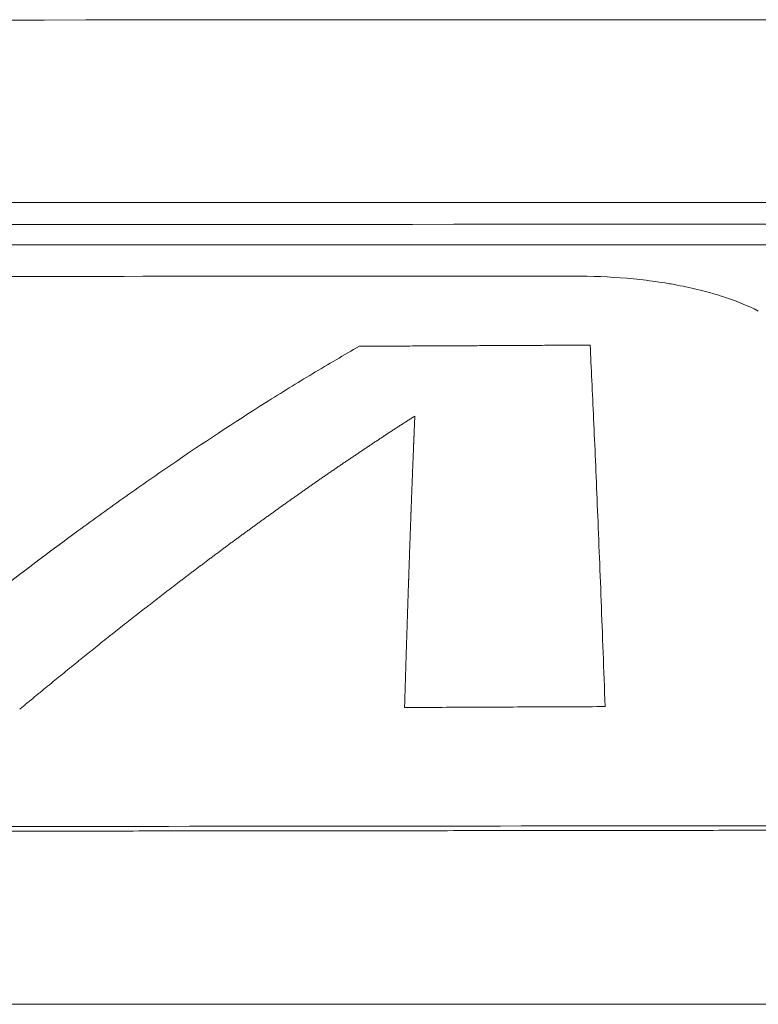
# Model space of a CAD drawing. Header units: millimetres. Extents: x -620 to 6530, y -1325 to 1325.
# Tile 178 of 180: x 774 to 879, y 1185 to 1325. Entities that reach past the tile are written whole.
import ezdxf

# ---------------------------------------------------------------- set-up
doc = ezdxf.new("R2010")
doc.units = ezdxf.units.MM
doc.layers.add('Plan', color=7, linetype='Continuous', true_color=0xffffff)

msp = doc.modelspace()

# ---------------------------------------------------------------- linework, layer by layer
at = {"layer": 'Plan', "color": 155, "linetype": 'Continuous', "lineweight": 18}
for points, knots in [([(133.85, 1325.08), (385.91, 1325.14), (764.06, 1325.22), (1268.27, 1325.22), (1583.4, 1325.2), (1835.5, 1325.21), (2024.57, 1325.21), (2182.12, 1325.18), (2308.15, 1325.23), (2434.26, 1325.26), (2560.45, 1324.57), (2686.62, 1322.95), (2812.74, 1320.67), (2970.34, 1316.95), (3222.38, 1309.53), (3474.39, 1299.39), (3726.07, 1285.64), (3914.71, 1273.4), (4103.17, 1258.86), (4291.35, 1241.5), (4447.88, 1224.47), (4572.83, 1209.13), (4661.58, 1197.31), (4719.04, 1188.97), (4745.33, 1185)], [0, 0, 0, 0, 0.163786, 0.245679, 0.327572, 0.368518, 0.409465, 0.450411, 0.470885, 0.491358, 0.532304, 0.552778, 0.573251, 0.614197, 0.655144, 0.737037, 0.777983, 0.81893, 0.859876, 0.900823, 0.941769, 0.962242, 0.982716, 1, 1, 1, 1]), ([(133.37, 1299.07), (385.45, 1299.12), (763.51, 1299.21), (1267.54, 1299.21), (1582.51, 1299.19), (1834.46, 1299.2), (2023.4, 1299.2), (2180.83, 1299.17), (2306.76, 1299.22), (2432.69, 1299.25), (2558.58, 1298.56), (2684.46, 1296.95), (2810.32, 1294.67), (2967.59, 1290.96), (3219.14, 1283.55), (3470.46, 1273.43), (3721.49, 1259.72), (3909.56, 1247.52), (4097.37, 1233.04), (4284.83, 1215.74), (4436.34, 1199.26), (4525.34, 1188.39), (4552.09, 1185)], [0, 0, 0, 0, 0.170719, 0.256079, 0.341438, 0.384118, 0.426798, 0.469478, 0.490818, 0.512157, 0.554837, 0.576177, 0.597517, 0.640197, 0.682877, 0.768236, 0.810916, 0.853596, 0.896276, 0.938955, 0.981635, 1, 1, 1, 1]), ([(133.22, 1295.97), (385.3, 1296.03), (763.33, 1296.11), (1267.31, 1296.11), (1582.23, 1296.09), (1834.13, 1296.1), (2023.03, 1296.1), (2180.41, 1296.07), (2306.32, 1296.12), (2432.2, 1296.15), (2558.03, 1295.46), (2683.86, 1293.85), (2809.66, 1291.58), (2966.85, 1287.86), (3218.29, 1280.46), (3469.45, 1270.35), (3720.34, 1256.65), (3908.28, 1244.46), (4095.95, 1229.98), (4283.27, 1212.7), (4426.6, 1197.11), (4507.49, 1187.32), (4526.2, 1185)], [0, 0, 0, 0, 0.171666, 0.257499, 0.343332, 0.386249, 0.429165, 0.472082, 0.49354, 0.514998, 0.557915, 0.579373, 0.600831, 0.643748, 0.686664, 0.772497, 0.815414, 0.85833, 0.901247, 0.944163, 0.98708, 1, 1, 1, 1]), ([(2269.27, 1293.19), (2250.15, 1293.18), (2168.08, 1293.16), (2023.04, 1293.19), (1834.15, 1293.18), (1582.24, 1293.17), (1267.32, 1293.19), (763.34, 1293.2), (385.3, 1293.11), (133.23, 1293.05)], [0, 0, 0, 0, 0.026868, 0.115334, 0.203801, 0.292267, 0.4692, 0.646134, 1, 1, 1, 1]), ([(-207.96, 1288.54), (-206.01, 1288.54), (-203.51, 1288.54), (-198.97, 1288.54), (-197.32, 1288.54), (-194.64, 1288.54), (-193.72, 1288.54), (-191.8, 1288.54), (-190.79, 1288.54), (-185.88, 1288.54), (-182.1, 1288.54), (-177.56, 1288.54), (-176.67, 1288.54), (-175.33, 1288.54), (-174.9, 1288.54), (-173.99, 1288.54), (-173.51, 1288.54), (-171.02, 1288.55), (-168.65, 1288.55), (-160.45, 1288.55), (-153.51, 1288.54), (-142.99, 1288.54), (-140.77, 1288.54), (-136.33, 1288.54), (-134.08, 1288.54), (-127.29, 1288.54), (-122.67, 1288.55), (-108.55, 1288.55), (-98.8, 1288.55), (-86.17, 1288.55), (-83.62, 1288.55), (-78.48, 1288.55), (-75.88, 1288.55), (-68.11, 1288.55), (-63.01, 1288.54), (-18, 1288.54), (16.33, 1288.55), (48.54, 1288.55), (52.03, 1288.55), (57.13, 1288.55), (58.81, 1288.55), (62.25, 1288.55), (63.99, 1288.55), (72.87, 1288.55), (80.41, 1288.55), (104.39, 1288.55), (122.15, 1288.55), (151.47, 1288.56), (161.69, 1288.56), (177.69, 1288.56), (183.14, 1288.56), (190.08, 1288.56), (191.48, 1288.56), (194.24, 1288.56), (195.61, 1288.57), (199.69, 1288.57), (202.37, 1288.57), (226.2, 1288.57), (244.95, 1288.58), (277.63, 1288.58), (291.55, 1288.59), (308.79, 1288.59), (313.94, 1288.59), (319.61, 1288.59), (320.71, 1288.59), (322.83, 1288.59), (323.86, 1288.6), (326.99, 1288.6), (329.08, 1288.6), (364.91, 1288.6), (401.4, 1288.6), (445.57, 1288.6), (450.52, 1288.6), (460.5, 1288.6), (465.5, 1288.6), (480.48, 1288.6), (490.46, 1288.6), (520.42, 1288.6), (540.39, 1288.6), (565.35, 1288.6), (570.35, 1288.6), (580.33, 1288.61), (585.34, 1288.61), (600.27, 1288.61), (610.05, 1288.61), (638.83, 1288.62), (657.3, 1288.62), (746.01, 1288.66), (805.4, 1288.7), (853.2, 1288.73)], [0, 0, 0, 0, 0.015625, 0.015625, 0.023438, 0.023438, 0.027344, 0.027344, 0.03125, 0.03125, 0.046875, 0.046875, 0.050781, 0.050781, 0.052734, 0.052734, 0.054688, 0.054688, 0.0625, 0.0625, 0.078125, 0.078125, 0.082031, 0.082031, 0.085938, 0.085938, 0.09375, 0.09375, 0.109375, 0.109375, 0.113281, 0.113281, 0.117188, 0.117188, 0.125, 0.125, 0.1875, 0.1875, 0.195312, 0.195312, 0.199219, 0.199219, 0.203125, 0.203125, 0.21875, 0.21875, 0.25, 0.25, 0.265625, 0.265625, 0.273438, 0.273438, 0.275391, 0.275391, 0.277344, 0.277344, 0.28125, 0.28125, 0.3125, 0.3125, 0.34375, 0.34375, 0.359375, 0.359375, 0.363281, 0.363281, 0.367188, 0.367188, 0.375, 0.375, 0.5, 0.5, 0.515625, 0.515625, 0.53125, 0.53125, 0.5625, 0.5625, 0.625, 0.625, 0.640625, 0.640625, 0.65625, 0.65625, 0.6875, 0.6875, 0.75, 0.75, 1, 1, 1, 1]), ([(853.2, 1288.73), (855.76, 1288.73), (858.34, 1288.62), (862.05, 1288.3), (863.26, 1288.17), (865.04, 1287.92), (865.63, 1287.84), (866.51, 1287.7), (866.8, 1287.65), (867.38, 1287.55), (867.67, 1287.49), (869.07, 1287.23), (870.16, 1286.99), (871.74, 1286.6), (872.25, 1286.46), (873.02, 1286.25), (873.27, 1286.17), (873.77, 1286.02), (874.02, 1285.95), (876.19, 1285.25), (877.93, 1284.55), (879.5, 1283.74)], [0, 0, 0, 0, 0.25, 0.25, 0.375, 0.375, 0.4375, 0.4375, 0.46875, 0.46875, 0.5, 0.5, 0.625, 0.625, 0.6875, 0.6875, 0.71875, 0.71875, 0.75, 0.75, 1, 1, 1, 1]), ([(944.5, 1210.52), (883.22, 1210.43), (820.65, 1210.37), (740.84, 1210.3), (724.79, 1210.29), (700.6, 1210.28), (692.52, 1210.27), (682.39, 1210.26), (680.37, 1210.26), (676.3, 1210.26), (674.23, 1210.26), (667.92, 1210.25), (663.58, 1210.25), (641.22, 1210.23), (621.21, 1210.22), (588.03, 1210.2), (576.44, 1210.19), (561.29, 1210.18), (558.22, 1210.18), (553.58, 1210.17), (552.02, 1210.17), (548.89, 1210.17), (547.31, 1210.17), (539.45, 1210.16), (533.37, 1210.16), (480.58, 1210.12), (447.41, 1210.1), (423.13, 1210.08), (419.14, 1210.08), (415.21, 1210.08), (414.49, 1210.08), (413.12, 1210.08), (412.44, 1210.08), (410.37, 1210.08), (408.99, 1210.07), (402.05, 1210.07), (396.39, 1210.07), (367.51, 1210.06), (342.62, 1210.06), (309.27, 1210.06), (302.48, 1210.06), (292.14, 1210.06), (288.67, 1210.07), (283.42, 1210.07), (281.65, 1210.07), (278.14, 1210.07), (276.41, 1210.07), (260.94, 1210.07), (248.27, 1210.08), (213.49, 1210.09), (194.63, 1210.09), (165.54, 1210.09), (155.31, 1210.1), (148.67, 1210.1), (148.01, 1210.1), (146.63, 1210.1), (145.95, 1210.1), (143.89, 1210.1), (142.53, 1210.1), (138.45, 1210.1), (135.75, 1210.1), (90.17, 1210.1), (52.33, 1210.09), (-13.26, 1210.08), (-41, 1210.08), (-86.4, 1210.06), (-104.05, 1210.04), (-116.65, 1210.04)], [0, 0, 0, 0, 0.03125, 0.03125, 0.039062, 0.039062, 0.042969, 0.042969, 0.043945, 0.043945, 0.044922, 0.044922, 0.046875, 0.046875, 0.054688, 0.054688, 0.058594, 0.058594, 0.05957, 0.05957, 0.060059, 0.060059, 0.060547, 0.060547, 0.0625, 0.0625, 0.078125, 0.078125, 0.082031, 0.082031, 0.083008, 0.083008, 0.083984, 0.083984, 0.085938, 0.085938, 0.09375, 0.09375, 0.125, 0.125, 0.132812, 0.132812, 0.136719, 0.136719, 0.138672, 0.138672, 0.140625, 0.140625, 0.15625, 0.15625, 0.1875, 0.1875, 0.21875, 0.21875, 0.222656, 0.222656, 0.226562, 0.226562, 0.234375, 0.234375, 0.25, 0.25, 0.5, 0.5, 0.75, 0.75, 1, 1, 1, 1]), ([(944.51, 1209.88), (942.36, 1209.88), (938.06, 1209.87), (931.6, 1209.86), (925.14, 1209.85), (918.66, 1209.84), (912.18, 1209.83), (905.68, 1209.82), (899.18, 1209.82), (892.66, 1209.81), (886.14, 1209.8), (879.61, 1209.79), (873.07, 1209.78), (866.52, 1209.77), (859.95, 1209.76), (853.38, 1209.76), (846.8, 1209.75), (840.21, 1209.74), (833.62, 1209.73), (827.01, 1209.72), (820.39, 1209.72), (813.76, 1209.71), (807.13, 1209.7), (800.48, 1209.69), (793.82, 1209.69), (787.16, 1209.68), (780.48, 1209.67), (773.8, 1209.67), (767.11, 1209.66), (760.4, 1209.65), (753.69, 1209.65), (746.97, 1209.64), (740.24, 1209.64), (733.49, 1209.63), (726.74, 1209.62), (719.98, 1209.62), (713.21, 1209.61), (706.43, 1209.61), (699.64, 1209.6), (692.85, 1209.6), (686.04, 1209.59), (675.46, 1209.58), (660.59, 1209.57), (640.89, 1209.56), (619.59, 1209.55), (596.68, 1209.53), (572.16, 1209.52), (549.43, 1209.51), (529.39, 1209.5), (513, 1209.5), (497.79, 1209.49), (483.77, 1209.49), (470.94, 1209.48), (459.29, 1209.48), (448.83, 1209.48), (439.56, 1209.47), (431.47, 1209.47), (424.57, 1209.47), (418.86, 1209.47), (411.52, 1209.47), (402.06, 1209.46), (389.97, 1209.46), (377.54, 1209.46), (364.78, 1209.46), (351.68, 1209.45), (338.25, 1209.45), (324.49, 1209.45), (310.38, 1209.45), (295.95, 1209.44), (280.26, 1209.44), (263.83, 1209.44), (247.2, 1209.44), (231.81, 1209.44), (217.65, 1209.43), (204.74, 1209.43), (193.07, 1209.43), (182.63, 1209.43), (173.44, 1209.43), (165.48, 1209.43), (158.77, 1209.43), (153.29, 1209.43), (146.65, 1209.43), (138.48, 1209.43), (128.44, 1209.43), (118.59, 1209.43), (108.91, 1209.43), (99.43, 1209.43), (90.12, 1209.42), (81, 1209.42), (72.07, 1209.42), (63.32, 1209.42), (54.75, 1209.42), (46.37, 1209.42), (38.17, 1209.42), (30.16, 1209.42), (22.33, 1209.42), (14.68, 1209.42), (7.22, 1209.41), (-0.05, 1209.41), (-7.15, 1209.41), (-14.05, 1209.41), (-20.78, 1209.41), (-27.32, 1209.41), (-33.68, 1209.41), (-39.85, 1209.41), (-45.84, 1209.41), (-51.64, 1209.41), (-57.26, 1209.41), (-62.69, 1209.41), (-67.94, 1209.41), (-73.01, 1209.41), (-77.89, 1209.41), (-82.59, 1209.4), (-87.11, 1209.4), (-91.44, 1209.4), (-95.58, 1209.4), (-99.54, 1209.4), (-103.32, 1209.4), (-106.91, 1209.4), (-110.32, 1209.4), (-113.55, 1209.4), (-115.63, 1209.4), (-116.65, 1209.4)], [0, 0, 0, 0, 0.006076, 0.012161, 0.018254, 0.024357, 0.030468, 0.036589, 0.042718, 0.048856, 0.055004, 0.06116, 0.067325, 0.073499, 0.079681, 0.085873, 0.092074, 0.098284, 0.104502, 0.11073, 0.116966, 0.123212, 0.129466, 0.135729, 0.142001, 0.148283, 0.154573, 0.160872, 0.16718, 0.173497, 0.179823, 0.186158, 0.192502, 0.198854, 0.205216, 0.211587, 0.217967, 0.224355, 0.230753, 0.23716, 0.243575, 0.25, 0.267054, 0.28562, 0.305697, 0.327286, 0.350387, 0.375, 0.391567, 0.407015, 0.421345, 0.434557, 0.446651, 0.457627, 0.467485, 0.476224, 0.483845, 0.490348, 0.495733, 0.5, 0.51108, 0.522476, 0.534187, 0.546214, 0.558556, 0.571214, 0.584187, 0.597476, 0.61108, 0.625, 0.641841, 0.657515, 0.67202, 0.685357, 0.697526, 0.708526, 0.718359, 0.727024, 0.73452, 0.740848, 0.746008, 0.75, 0.759635, 0.769096, 0.778383, 0.787497, 0.796438, 0.805205, 0.813798, 0.822218, 0.830464, 0.838536, 0.846435, 0.85416, 0.861712, 0.86909, 0.876295, 0.883326, 0.890184, 0.896868, 0.903378, 0.909715, 0.915878, 0.921868, 0.927684, 0.933327, 0.938796, 0.944091, 0.949213, 0.954162, 0.958936, 0.963537, 0.967965, 0.972219, 0.976299, 0.980206, 0.983939, 0.987498, 0.990884, 0.994096, 0.997135, 1, 1, 1, 1])]:
    msp.add_open_spline(points, degree=3, knots=knots, dxfattribs=at)
at = {"layer": 'Plan', "color": 155, "linetype": 'Continuous', "lineweight": 13}
for points, knots in [([(822.72, 1278.73), (820.51, 1277.47), (818.29, 1276.17), (813.84, 1273.49), (811.61, 1272.12), (804.89, 1267.88), (800.38, 1264.9), (793.59, 1260.25), (791.32, 1258.66), (786.77, 1255.43), (784.49, 1253.78), (777.65, 1248.76), (773.07, 1245.29), (768.48, 1241.72)], [0, 0, 0, 0, 0.125, 0.125, 0.25, 0.25, 0.5, 0.5, 0.625, 0.625, 0.75, 0.75, 1, 1, 1, 1]), ([(855.56, 1278.89), (854.65, 1278.89), (852.82, 1278.88), (850.09, 1278.87), (847.35, 1278.85), (844.61, 1278.84), (841.88, 1278.83), (839.14, 1278.81), (836.41, 1278.8), (833.67, 1278.78), (830.93, 1278.77), (828.2, 1278.76), (825.46, 1278.74), (823.63, 1278.73), (822.72, 1278.73)], [0, 0, 0, 0, 0.083333, 0.166667, 0.25, 0.333333, 0.416667, 0.5, 0.583333, 0.666667, 0.75, 0.833333, 0.916667, 1, 1, 1, 1]), ([(857.69, 1227.4), (857.6, 1230.02), (857.5, 1232.58), (857.32, 1237.6), (857.22, 1240.05), (857.04, 1244.85), (856.85, 1249.53), (856.67, 1253.98), (856.49, 1258.3), (856.4, 1260.4), (856.23, 1264.47), (856.14, 1266.44), (855.97, 1270.24), (855.89, 1272.07), (855.72, 1275.59), (855.64, 1277.28), (855.56, 1278.89)], [0, 0, 0, 0, 0.125, 0.125, 0.25, 0.25, 0.375, 0.5, 0.5, 0.625, 0.625, 0.75, 0.75, 0.875, 0.875, 1, 1, 1, 1]), ([(774.35, 1227.02), (774.43, 1227.09), (774.59, 1227.22), (774.83, 1227.43), (775.07, 1227.63), (775.31, 1227.83), (775.55, 1228.03), (775.8, 1228.23), (776.04, 1228.43), (776.28, 1228.63), (776.52, 1228.82), (776.76, 1229.02), (777, 1229.22), (777.24, 1229.42), (777.48, 1229.62), (777.72, 1229.82), (777.97, 1230.02), (778.21, 1230.22), (778.45, 1230.41), (778.69, 1230.61), (778.93, 1230.81), (779.17, 1231.01), (779.41, 1231.2), (779.65, 1231.4), (779.89, 1231.6), (780.14, 1231.8), (780.38, 1231.99), (780.62, 1232.19), (780.86, 1232.38), (781.1, 1232.58), (781.34, 1232.78), (781.58, 1232.97), (781.82, 1233.17), (782.06, 1233.36), (782.31, 1233.56), (782.55, 1233.75), (782.79, 1233.95), (783.03, 1234.14), (783.27, 1234.34), (783.51, 1234.53), (783.75, 1234.73), (783.99, 1234.92), (784.23, 1235.11), (784.47, 1235.31), (784.72, 1235.5), (784.96, 1235.69), (785.2, 1235.89), (785.44, 1236.08), (785.68, 1236.27), (785.92, 1236.47), (786.16, 1236.66), (786.4, 1236.85), (786.64, 1237.04), (786.88, 1237.23), (787.12, 1237.43), (787.37, 1237.62), (787.61, 1237.81), (787.85, 1238), (788.09, 1238.19), (788.33, 1238.38), (788.57, 1238.57), (788.81, 1238.76), (789.05, 1238.95), (789.29, 1239.14), (789.53, 1239.33), (789.77, 1239.52), (790.01, 1239.71), (790.26, 1239.9), (790.5, 1240.09), (790.74, 1240.28), (790.98, 1240.47), (791.22, 1240.65), (791.46, 1240.84), (791.7, 1241.03), (791.94, 1241.22), (792.18, 1241.4), (792.42, 1241.59), (792.66, 1241.78), (792.9, 1241.97), (793.14, 1242.15), (793.38, 1242.34), (793.62, 1242.53), (793.86, 1242.71), (794.11, 1242.9), (794.35, 1243.08), (794.59, 1243.27), (794.83, 1243.46), (795.07, 1243.64), (795.31, 1243.83), (795.55, 1244.01), (795.79, 1244.2), (796.03, 1244.38), (796.27, 1244.56), (796.51, 1244.75), (796.75, 1244.93), (796.99, 1245.12), (797.23, 1245.3), (797.47, 1245.48), (797.71, 1245.67), (797.95, 1245.85), (798.19, 1246.03), (798.43, 1246.21), (798.67, 1246.4), (798.91, 1246.58), (799.15, 1246.76), (799.39, 1246.94), (799.63, 1247.12), (799.87, 1247.3), (800.11, 1247.48), (800.35, 1247.66), (800.59, 1247.85), (800.83, 1248.03), (801.07, 1248.21), (801.31, 1248.39), (801.55, 1248.57), (801.79, 1248.74), (802.03, 1248.92), (802.27, 1249.1), (802.51, 1249.28), (802.75, 1249.46), (802.99, 1249.64), (803.23, 1249.82), (803.47, 1250), (803.71, 1250.17), (803.95, 1250.35), (804.19, 1250.53), (804.43, 1250.71), (804.67, 1250.88), (804.91, 1251.06), (805.15, 1251.24), (805.39, 1251.41), (805.63, 1251.59), (805.87, 1251.76), (806.11, 1251.94), (806.35, 1252.12), (806.59, 1252.29), (806.83, 1252.47), (807.07, 1252.64), (807.3, 1252.81), (807.54, 1252.99), (807.78, 1253.16), (808.02, 1253.34), (808.26, 1253.51), (808.5, 1253.68), (808.74, 1253.86), (808.98, 1254.03), (809.22, 1254.2), (809.46, 1254.38), (809.7, 1254.55), (809.94, 1254.72), (810.18, 1254.89), (810.41, 1255.06), (810.65, 1255.24), (810.89, 1255.41), (811.13, 1255.58), (811.37, 1255.75), (811.61, 1255.92), (811.85, 1256.09), (812.09, 1256.26), (812.33, 1256.43), (812.56, 1256.6), (812.8, 1256.77), (813.04, 1256.94), (813.28, 1257.11), (813.52, 1257.28), (813.76, 1257.44), (814, 1257.61), (814.23, 1257.78), (814.47, 1257.95), (814.71, 1258.12), (814.95, 1258.28), (815.19, 1258.45), (815.43, 1258.62), (815.66, 1258.78), (815.9, 1258.95), (816.14, 1259.12), (816.38, 1259.28), (816.62, 1259.45), (816.86, 1259.61), (817.09, 1259.78), (817.33, 1259.94), (817.57, 1260.11), (817.81, 1260.27), (818.05, 1260.44), (818.28, 1260.6), (818.52, 1260.77), (818.76, 1260.93), (819, 1261.09), (819.24, 1261.26), (819.47, 1261.42), (819.71, 1261.58), (819.95, 1261.74), (820.19, 1261.91), (820.42, 1262.07), (820.66, 1262.23), (820.9, 1262.39), (821.14, 1262.55), (821.37, 1262.71), (821.61, 1262.87), (821.85, 1263.03), (822.09, 1263.19), (822.32, 1263.35), (822.56, 1263.51), (822.8, 1263.67), (823.04, 1263.83), (823.27, 1263.99), (823.51, 1264.15), (823.75, 1264.31), (823.98, 1264.47), (824.22, 1264.63), (824.46, 1264.78), (824.69, 1264.94), (824.93, 1265.1), (825.17, 1265.25), (825.41, 1265.41), (825.64, 1265.57), (825.88, 1265.72), (826.12, 1265.88), (826.35, 1266.04), (826.59, 1266.19), (826.82, 1266.35), (827.06, 1266.5), (827.3, 1266.66), (827.53, 1266.81), (827.77, 1266.96), (828.01, 1267.12), (828.24, 1267.27), (828.48, 1267.42), (828.72, 1267.58), (828.95, 1267.73), (829.19, 1267.88), (829.42, 1268.03), (829.66, 1268.19), (829.9, 1268.34), (830.13, 1268.49), (830.37, 1268.64), (830.52, 1268.74), (830.6, 1268.79)], [0, 0, 0, 0, 0.004255, 0.008511, 0.012766, 0.017021, 0.021277, 0.025532, 0.029788, 0.034043, 0.038299, 0.042555, 0.04681, 0.051066, 0.055322, 0.059577, 0.063833, 0.068089, 0.072344, 0.0766, 0.080856, 0.085112, 0.089368, 0.093624, 0.09788, 0.102135, 0.106391, 0.110647, 0.114903, 0.119159, 0.123415, 0.127671, 0.131927, 0.136183, 0.140439, 0.144695, 0.148951, 0.153207, 0.157463, 0.161719, 0.165975, 0.170231, 0.174487, 0.178743, 0.182999, 0.187255, 0.191511, 0.195767, 0.200023, 0.204279, 0.208535, 0.212791, 0.217047, 0.221303, 0.225559, 0.229815, 0.234071, 0.238327, 0.242583, 0.246839, 0.251095, 0.255351, 0.259607, 0.263863, 0.268119, 0.272375, 0.276631, 0.280886, 0.285142, 0.289398, 0.293654, 0.29791, 0.302166, 0.306421, 0.310677, 0.314933, 0.319189, 0.323444, 0.3277, 0.331956, 0.336211, 0.340467, 0.344723, 0.348978, 0.353234, 0.357489, 0.361745, 0.366001, 0.370256, 0.374512, 0.378767, 0.383023, 0.387278, 0.391533, 0.395789, 0.400044, 0.4043, 0.408555, 0.41281, 0.417066, 0.421321, 0.425576, 0.429831, 0.434087, 0.438342, 0.442597, 0.446852, 0.451107, 0.455363, 0.459618, 0.463873, 0.468128, 0.472383, 0.476638, 0.480893, 0.485148, 0.489403, 0.493658, 0.497913, 0.502168, 0.506423, 0.510678, 0.514933, 0.519188, 0.523443, 0.527697, 0.531952, 0.536207, 0.540462, 0.544717, 0.548972, 0.553227, 0.557481, 0.561736, 0.565991, 0.570246, 0.5745, 0.578755, 0.58301, 0.587265, 0.591519, 0.595774, 0.600029, 0.604284, 0.608538, 0.612793, 0.617048, 0.621303, 0.625557, 0.629812, 0.634067, 0.638321, 0.642576, 0.646831, 0.651086, 0.65534, 0.659595, 0.66385, 0.668105, 0.672359, 0.676614, 0.680869, 0.685124, 0.689379, 0.693633, 0.697888, 0.702143, 0.706398, 0.710653, 0.714908, 0.719163, 0.723418, 0.727673, 0.731928, 0.736182, 0.740437, 0.744692, 0.748947, 0.753202, 0.757457, 0.761712, 0.765967, 0.770222, 0.774477, 0.778732, 0.782987, 0.787242, 0.791497, 0.795752, 0.800007, 0.804263, 0.808518, 0.812773, 0.817028, 0.821283, 0.825538, 0.829793, 0.834048, 0.838303, 0.842558, 0.846813, 0.851068, 0.855324, 0.859579, 0.863834, 0.868089, 0.872344, 0.876599, 0.880854, 0.885109, 0.889364, 0.89362, 0.897875, 0.90213, 0.906385, 0.91064, 0.914895, 0.919151, 0.923406, 0.927661, 0.931916, 0.936171, 0.940427, 0.944682, 0.948937, 0.953192, 0.957447, 0.961703, 0.965958, 0.970213, 0.974468, 0.978724, 0.982979, 0.987234, 0.991489, 0.995745, 1, 1, 1, 1]), ([(830.6, 1268.79), (830.6, 1268.75), (830.6, 1268.66), (830.59, 1268.52), (830.59, 1268.38), (830.58, 1268.24), (830.57, 1268.11), (830.57, 1267.97), (830.56, 1267.83), (830.56, 1267.69), (830.55, 1267.55), (830.54, 1267.42), (830.54, 1267.28), (830.53, 1267.14), (830.53, 1267), (830.52, 1266.86), (830.52, 1266.72), (830.51, 1266.58), (830.5, 1266.44), (830.5, 1266.3), (830.49, 1266.16), (830.49, 1266.02), (830.48, 1265.87), (830.47, 1265.73), (830.47, 1265.59), (830.46, 1265.45), (830.46, 1265.31), (830.45, 1265.16), (830.45, 1265.02), (830.44, 1264.88), (830.43, 1264.74), (830.43, 1264.59), (830.42, 1264.45), (830.42, 1264.3), (830.41, 1264.16), (830.4, 1264.02), (830.4, 1263.87), (830.39, 1263.73), (830.39, 1263.58), (830.38, 1263.44), (830.37, 1263.29), (830.37, 1263.15), (830.36, 1263), (830.36, 1262.85), (830.35, 1262.71), (830.35, 1262.56), (830.34, 1262.41), (830.33, 1262.27), (830.33, 1262.12), (830.32, 1261.97), (830.32, 1261.83), (830.31, 1261.68), (830.3, 1261.53), (830.3, 1261.38), (830.29, 1261.23), (830.29, 1261.08), (830.28, 1260.94), (830.28, 1260.79), (830.27, 1260.64), (830.26, 1260.49), (830.26, 1260.34), (830.25, 1260.19), (830.25, 1260.04), (830.24, 1259.89), (830.23, 1259.74), (830.23, 1259.59), (830.22, 1259.43), (830.22, 1259.28), (830.21, 1259.13), (830.21, 1258.98), (830.2, 1258.83), (830.19, 1258.68), (830.19, 1258.52), (830.18, 1258.37), (830.18, 1258.22), (830.17, 1258.07), (830.16, 1257.91), (830.16, 1257.76), (830.15, 1257.61), (830.15, 1257.45), (830.14, 1257.3), (830.14, 1257.14), (830.13, 1256.99), (830.12, 1256.83), (830.12, 1256.68), (830.11, 1256.52), (830.11, 1256.37), (830.1, 1256.21), (830.1, 1256.06), (830.09, 1255.9), (830.08, 1255.74), (830.08, 1255.59), (830.07, 1255.43), (830.07, 1255.28), (830.06, 1255.12), (830.05, 1254.96), (830.05, 1254.8), (830.04, 1254.65), (830.04, 1254.49), (830.03, 1254.33), (830.03, 1254.17), (830.02, 1254.01), (830.01, 1253.85), (830.01, 1253.7), (830, 1253.54), (830, 1253.38), (829.99, 1253.22), (829.98, 1253.06), (829.98, 1252.9), (829.97, 1252.74), (829.97, 1252.58), (829.96, 1252.42), (829.96, 1252.26), (829.95, 1252.1), (829.94, 1251.93), (829.94, 1251.77), (829.93, 1251.61), (829.93, 1251.45), (829.92, 1251.29), (829.92, 1251.13), (829.91, 1250.96), (829.9, 1250.8), (829.9, 1250.64), (829.89, 1250.47), (829.89, 1250.31), (829.88, 1250.15), (829.88, 1249.98), (829.87, 1249.82), (829.86, 1249.66), (829.86, 1249.49), (829.85, 1249.33), (829.85, 1249.16), (829.84, 1249), (829.83, 1248.83), (829.83, 1248.67), (829.82, 1248.5), (829.82, 1248.34), (829.81, 1248.17), (829.81, 1248.01), (829.8, 1247.84), (829.79, 1247.67), (829.79, 1247.51), (829.78, 1247.34), (829.78, 1247.17), (829.77, 1247.01), (829.77, 1246.84), (829.76, 1246.67), (829.75, 1246.5), (829.75, 1246.33), (829.74, 1246.17), (829.74, 1246), (829.73, 1245.83), (829.73, 1245.66), (829.72, 1245.49), (829.71, 1245.32), (829.71, 1245.15), (829.7, 1244.98), (829.7, 1244.81), (829.69, 1244.64), (829.69, 1244.47), (829.68, 1244.3), (829.67, 1244.13), (829.67, 1243.96), (829.66, 1243.79), (829.66, 1243.62), (829.65, 1243.45), (829.65, 1243.28), (829.64, 1243.11), (829.63, 1242.93), (829.63, 1242.76), (829.62, 1242.59), (829.62, 1242.42), (829.61, 1242.24), (829.61, 1242.07), (829.6, 1241.9), (829.59, 1241.73), (829.59, 1241.55), (829.58, 1241.38), (829.58, 1241.2), (829.57, 1241.03), (829.57, 1240.86), (829.56, 1240.68), (829.55, 1240.51), (829.55, 1240.33), (829.54, 1240.16), (829.54, 1239.98), (829.53, 1239.81), (829.53, 1239.63), (829.52, 1239.46), (829.51, 1239.28), (829.51, 1239.1), (829.5, 1238.93), (829.5, 1238.75), (829.49, 1238.58), (829.49, 1238.4), (829.48, 1238.22), (829.47, 1238.04), (829.47, 1237.87), (829.46, 1237.69), (829.46, 1237.51), (829.45, 1237.33), (829.45, 1237.16), (829.44, 1236.98), (829.43, 1236.8), (829.43, 1236.62), (829.42, 1236.44), (829.42, 1236.26), (829.41, 1236.08), (829.41, 1235.9), (829.4, 1235.72), (829.39, 1235.54), (829.39, 1235.36), (829.38, 1235.18), (829.38, 1235), (829.37, 1234.82), (829.37, 1234.64), (829.36, 1234.46), (829.36, 1234.28), (829.35, 1234.1), (829.34, 1233.92), (829.34, 1233.74), (829.33, 1233.56), (829.33, 1233.37), (829.32, 1233.19), (829.32, 1233.01), (829.31, 1232.83), (829.3, 1232.64), (829.3, 1232.46), (829.29, 1232.28), (829.29, 1232.1), (829.28, 1231.91), (829.28, 1231.73), (829.27, 1231.55), (829.26, 1231.36), (829.26, 1231.18), (829.25, 1230.99), (829.25, 1230.81), (829.24, 1230.62), (829.24, 1230.44), (829.23, 1230.25), (829.23, 1230.07), (829.22, 1229.88), (829.21, 1229.7), (829.21, 1229.51), (829.2, 1229.33), (829.2, 1229.14), (829.19, 1228.96), (829.19, 1228.77), (829.18, 1228.58), (829.17, 1228.4), (829.17, 1228.21), (829.16, 1228.02), (829.16, 1227.84), (829.15, 1227.65), (829.15, 1227.46), (829.14, 1227.34), (829.14, 1227.27)], [0, 0, 0, 0, 0.003937, 0.007874, 0.011811, 0.015748, 0.019686, 0.023623, 0.02756, 0.031497, 0.035435, 0.039372, 0.043309, 0.047247, 0.051184, 0.055122, 0.059059, 0.062997, 0.066934, 0.070872, 0.074809, 0.078747, 0.082684, 0.086622, 0.09056, 0.094497, 0.098435, 0.102373, 0.106311, 0.110248, 0.114186, 0.118124, 0.122062, 0.125999, 0.129937, 0.133875, 0.137813, 0.141751, 0.145689, 0.149627, 0.153564, 0.157502, 0.16144, 0.165378, 0.169316, 0.173254, 0.177192, 0.18113, 0.185068, 0.189006, 0.192944, 0.196882, 0.200819, 0.204757, 0.208695, 0.212633, 0.216571, 0.220509, 0.224447, 0.228385, 0.232323, 0.23626, 0.240198, 0.244136, 0.248074, 0.252012, 0.255949, 0.259887, 0.263825, 0.267763, 0.2717, 0.275638, 0.279576, 0.283513, 0.287451, 0.291389, 0.295326, 0.299264, 0.303201, 0.307139, 0.311076, 0.315013, 0.318951, 0.322888, 0.326825, 0.330763, 0.3347, 0.338637, 0.342574, 0.346512, 0.350449, 0.354386, 0.358323, 0.36226, 0.366197, 0.370134, 0.374071, 0.378008, 0.381945, 0.385882, 0.389818, 0.393755, 0.397692, 0.401629, 0.405566, 0.409503, 0.413439, 0.417376, 0.421313, 0.425249, 0.429186, 0.433123, 0.437059, 0.440996, 0.444933, 0.448869, 0.452806, 0.456743, 0.460679, 0.464616, 0.468552, 0.472489, 0.476425, 0.480362, 0.484298, 0.488235, 0.492171, 0.496108, 0.500044, 0.503981, 0.507917, 0.511854, 0.51579, 0.519726, 0.523663, 0.527599, 0.531536, 0.535472, 0.539409, 0.543345, 0.547281, 0.551218, 0.555154, 0.559091, 0.563027, 0.566963, 0.5709, 0.574836, 0.578773, 0.582709, 0.586645, 0.590582, 0.594518, 0.598455, 0.602391, 0.606327, 0.610264, 0.6142, 0.618137, 0.622073, 0.626009, 0.629946, 0.633882, 0.637819, 0.641755, 0.645692, 0.649628, 0.653565, 0.657501, 0.661437, 0.665374, 0.66931, 0.673247, 0.677183, 0.68112, 0.685056, 0.688993, 0.692929, 0.696866, 0.700802, 0.704739, 0.708676, 0.712612, 0.716549, 0.720485, 0.724422, 0.728358, 0.732295, 0.736232, 0.740168, 0.744105, 0.748041, 0.751978, 0.755915, 0.759851, 0.763788, 0.767725, 0.771661, 0.775598, 0.779535, 0.783471, 0.787408, 0.791345, 0.795282, 0.799218, 0.803155, 0.807092, 0.811028, 0.814965, 0.818902, 0.822839, 0.826776, 0.830712, 0.834649, 0.838586, 0.842523, 0.84646, 0.850397, 0.854333, 0.85827, 0.862207, 0.866144, 0.870081, 0.874018, 0.877955, 0.881891, 0.885828, 0.889765, 0.893702, 0.897639, 0.901576, 0.905513, 0.90945, 0.913387, 0.917324, 0.921261, 0.925198, 0.929135, 0.933072, 0.937008, 0.940945, 0.944882, 0.948819, 0.952756, 0.956693, 0.96063, 0.964567, 0.968504, 0.972441, 0.976378, 0.980315, 0.984252, 0.988189, 0.992126, 0.996063, 1, 1, 1, 1]), ([(2268.06, 1185), (2254.55, 1185), (2241.04, 1185), (2214.02, 1185), (2200.51, 1185), (2159.98, 1185), (2132.96, 1185), (2078.92, 1185), (2051.89, 1185), (1997.85, 1185), (1970.82, 1185), (1889.75, 1185), (1835.7, 1185), (1727.6, 1185), (1673.55, 1185), (1612.74, 1185), (1605.99, 1185), (1592.47, 1185), (1585.72, 1185), (1565.45, 1185), (1551.93, 1185), (1524.91, 1185), (1511.39, 1185), (1484.37, 1185), (1470.85, 1185), (1430.31, 1185), (1403.28, 1185), (1349.23, 1185), (1322.2, 1185), (1268.14, 1185), (1241.11, 1185), (1187.05, 1185), (1160.03, 1185), (1105.97, 1185), (1078.94, 1185), (1024.88, 1185), (997.85, 1185), (943.79, 1185), (916.76, 1185), (862.71, 1185), (835.68, 1185), (754.59, 1185), (700.53, 1185), (592.42, 1185), (538.36, 1185), (430.24, 1185), (376.18, 1185), (268.06, 1185), (159.95, 1185), (51.83, 1185), (-96.66, 1185), (-191.08, 1185), (-285.51, 1185)], [0, 0, 0, 0, 0.015876, 0.015876, 0.031753, 0.031753, 0.063505, 0.063505, 0.095258, 0.095258, 0.12701, 0.12701, 0.190516, 0.190516, 0.254021, 0.254021, 0.261959, 0.261959, 0.269897, 0.269897, 0.285773, 0.285773, 0.30165, 0.30165, 0.317526, 0.317526, 0.349278, 0.349278, 0.381031, 0.381031, 0.412784, 0.412784, 0.444536, 0.444536, 0.476289, 0.476289, 0.508041, 0.508041, 0.539794, 0.539794, 0.571547, 0.571547, 0.635052, 0.635052, 0.698557, 0.698557, 0.762062, 0.762062, 0.825567, 0.889072, 0.889072, 1, 1, 1, 1])]:
    msp.add_open_spline(points, degree=3, knots=knots, dxfattribs=at)
msp.add_open_spline([(829.14, 1227.27), (832.31, 1227.29), (838.66, 1227.32), (848.18, 1227.36), (854.52, 1227.39), (857.69, 1227.4)], degree=3, dxfattribs=at)

doc.saveas('drawing.dxf')
